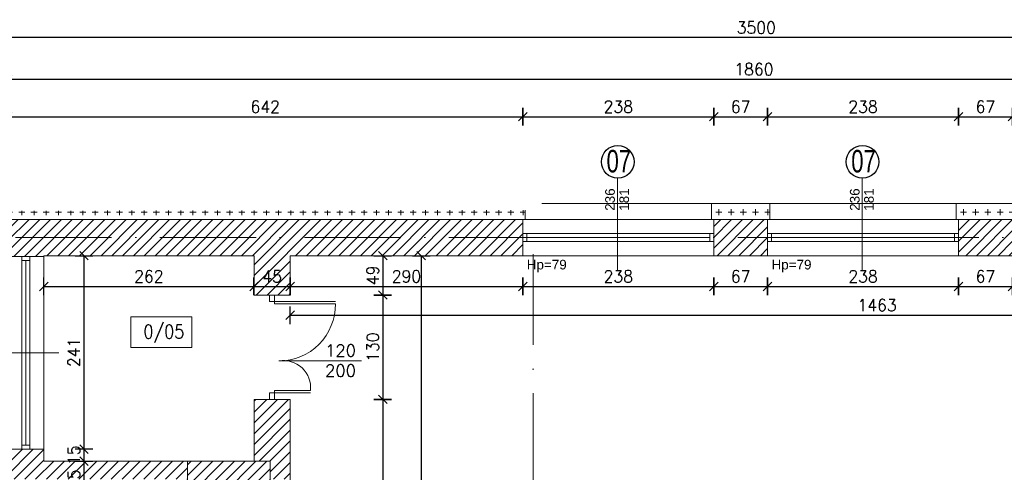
# Model space of a CAD drawing. Header units: millimetres. Extents: x -37273 to 136949, y -1495242345 to -598.
# Tile 41 of 53: x 55978 to 57205, y -16204 to -15640. Entities that reach past the tile are written whole.
import ezdxf

# ---------------------------------------------------------------- set-up
doc = ezdxf.new("R2010")
doc.units = ezdxf.units.MM
doc.linetypes.add('217-500', pattern=[2, 0, -0.5, 1.5])
doc.linetypes.add('ACAD_ISO10W100', pattern=[18, 12, -3, 0, -3])
for name, color, linetype, lineweight in [('A-DRZ', 3, 'Continuous', 13), ('A-OKN', 3, 'Continuous', 13), ('F-BIL-OP', 103, 'Continuous', 9), ('urządzenia', 252, 'Continuous', 0), ('wymiarowannie', 253, 'Continuous', 5), ('ściany', 190, 'Continuous', 25)]:
    doc.layers.add(name, color=color, linetype=linetype, lineweight=lineweight)
for name, color, linetype in [('OPISY', 4, 'Continuous'), ('wym', 1, 'Continuous'), ('ściana', 7, 'Continuous')]:
    doc.layers.add(name, color=color, linetype=linetype)
doc.styles.add('op2', font='arial.ttf')
doc.styles.add('SIMPLEX', font='simplex', dxfattribs={"width": 0.85})
doc.styles.get("Standard").update_dxf_attribs({"font": 'arial.ttf'})
doc.styles.add('Style-CHAR_FAST_FONT', font='CHAR_FAST_FONT.shx')
doc.styles.add('WYM_50', font='simplex.shx', dxfattribs={"width": 0.95})
doc.dimstyles.new('50', dxfattribs={"dimtxt": 15, "dimasz": 0.15, "dimexe": 13, "dimexo": 30, "dimgap": 5, "dimtad": 1, "dimdec": 0, "dimrnd": 0.5, "dimzin": 1, "dimdsep": 46, "dimtxsty": 'WYM_50', "dimblk": 'A', "dimcen": 3, "dimdle": 5, "dimse1": 1, "dimse2": 1, "dimclrd": 256, "dimclre": 256, "dimclrt": 2, "dimaunit": 1, "dimadec": 0, "dimazin": 0, "dimtfac": 0.32, "dimtdec": 0, "dimtix": 1, "dimtmove": 1, "dimatfit": 3, "dimldrblk": 'A', "dimfxl": 1, "dimtvp": 0.08, "dimtolj": 1, "dimtzin": 1, "dimarcsym": 0})
pattern_1 = [(90, (-12462.238, -3.81), (-15.24, 9e-16), [7.62, -7.62]), (180, (-12458.429, 0), (-2e-15, -15.24), [7.62, -7.62])]

# ---------------------------------------------------------------- blocks, each defined once
blk = doc.blocks.new('A')
at = {"color": 7, "linetype": 'Continuous'}
blk.add_line((-35.3, -35.3), (35.3, 35.3), dxfattribs=at)
at = {"color": 1, "linetype": 'Continuous'}
blk.add_line((0, 73.6), (0, -73.6), dxfattribs=at)
blk = doc.blocks.new('*D2076')
at = {"layer": 'Defpoints', "color": 0, "lineweight": 13, "ltscale": 3}
for p in [(56030.9, -15889.4), (54635, -16190.4), (55963, -16190.4)]:
    blk.add_point(p, dxfattribs=at)
at = {"layer": 'wym', "lineweight": -2}
blk.add_line((54635, -15889.5), (54635, -16190.2), dxfattribs=at)
at = {"layer": 'wym', "lineweight": -2, "ltscale": 3, "xscale": 0.15, "yscale": 0.15, "zscale": 0.15}
for p, rotation in [((54635, -15889.4), 90), ((54635, -16190.4), 270)]:
    blk.add_blockref('A', p, dxfattribs=dict(at, rotation=rotation))
at = {"layer": 'wym', "color": 2, "ltscale": 3, "insert": (54622.5, -16039.9), "char_height": 15, "attachment_point": 5, "rotation": 90, "style": 'WYM_50'}
blk.add_mtext('\\A1;301', dxfattribs=at)
blk = doc.blocks.new('*D2080')
at = {"layer": 'Defpoints', "color": 0, "lineweight": 13, "ltscale": 3}
for p in [(56008, -15966.9), (56270, -15966.9), (56270, -15972.7)]:
    blk.add_point(p, dxfattribs=at)
at = {"layer": 'wym', "lineweight": -2}
blk.add_line((56008.2, -15972.7), (56269.9, -15972.7), dxfattribs=at)
at = {"layer": 'wym', "lineweight": -2, "ltscale": 3, "xscale": 0.15, "yscale": 0.15, "zscale": 0.15, "rotation": 180}
blk.add_blockref('A', (56008, -15972.7), dxfattribs=at)
at = {"layer": 'wym', "lineweight": -2, "ltscale": 3, "xscale": 0.15, "yscale": 0.15, "zscale": 0.15}
blk.add_blockref('A', (56270, -15972.7), dxfattribs=at)
at = {"layer": 'wym', "color": 2, "ltscale": 3, "insert": (56139, -15960.2), "char_height": 15, "attachment_point": 5, "style": 'WYM_50'}
blk.add_mtext('\\A1;262', dxfattribs=at)
blk = doc.blocks.new('*D2081')
at = {"layer": 'Defpoints', "color": 0, "lineweight": 13, "ltscale": 3}
for p in [(56270, -15949.5), (56315, -15949.5), (56315, -15972.7)]:
    blk.add_point(p, dxfattribs=at)
at = {"layer": 'wym', "lineweight": -2}
blk.add_line((56270.2, -15972.7), (56314.9, -15972.7), dxfattribs=at)
at = {"layer": 'wym', "lineweight": -2, "ltscale": 3, "xscale": 0.15, "yscale": 0.15, "zscale": 0.15, "rotation": 180}
blk.add_blockref('A', (56270, -15972.7), dxfattribs=at)
at = {"layer": 'wym', "lineweight": -2, "ltscale": 3, "xscale": 0.15, "yscale": 0.15, "zscale": 0.15}
blk.add_blockref('A', (56315, -15972.7), dxfattribs=at)
at = {"layer": 'wym', "color": 2, "ltscale": 3, "insert": (56292.5, -15960.2), "char_height": 15, "attachment_point": 5, "style": 'WYM_50'}
blk.add_mtext('\\A1;45', dxfattribs=at)
blk = doc.blocks.new('*D2082')
at = {"layer": 'Defpoints', "color": 0, "lineweight": 13, "ltscale": 3}
for p in [(56605, -15934.4), (56315, -15952.8), (56605, -15972.7)]:
    blk.add_point(p, dxfattribs=at)
at = {"layer": 'wym', "lineweight": -2}
blk.add_line((56315.2, -15972.7), (56604.9, -15972.7), dxfattribs=at)
at = {"layer": 'wym', "lineweight": -2, "ltscale": 3, "xscale": 0.15, "yscale": 0.15, "zscale": 0.15, "rotation": 180}
blk.add_blockref('A', (56315, -15972.7), dxfattribs=at)
at = {"layer": 'wym', "lineweight": -2, "ltscale": 3, "xscale": 0.15, "yscale": 0.15, "zscale": 0.15}
blk.add_blockref('A', (56605, -15972.7), dxfattribs=at)
at = {"layer": 'wym', "color": 2, "ltscale": 3, "insert": (56460, -15960.2), "char_height": 15, "attachment_point": 5, "style": 'WYM_50'}
blk.add_mtext('\\A1;290', dxfattribs=at)
blk = doc.blocks.new('*D2083')
at = {"layer": 'Defpoints', "color": 0, "lineweight": 13, "ltscale": 3}
for p in [(56605, -15923.8), (56843, -15923.8), (56843, -15972.7)]:
    blk.add_point(p, dxfattribs=at)
at = {"layer": 'wym', "lineweight": -2}
blk.add_line((56605.2, -15972.7), (56842.9, -15972.7), dxfattribs=at)
at = {"layer": 'wym', "lineweight": -2, "ltscale": 3, "xscale": 0.15, "yscale": 0.15, "zscale": 0.15, "rotation": 180}
blk.add_blockref('A', (56605, -15972.7), dxfattribs=at)
at = {"layer": 'wym', "lineweight": -2, "ltscale": 3, "xscale": 0.15, "yscale": 0.15, "zscale": 0.15}
blk.add_blockref('A', (56843, -15972.7), dxfattribs=at)
at = {"layer": 'wym', "color": 2, "ltscale": 3, "insert": (56724, -15960.2), "char_height": 15, "attachment_point": 5, "style": 'WYM_50'}
blk.add_mtext('\\A1;238', dxfattribs=at)
blk = doc.blocks.new('*D2084')
at = {"layer": 'Defpoints', "color": 0, "lineweight": 13, "ltscale": 3}
for p in [(56843, -15923.8), (56910, -15923.8), (56910, -15972.7)]:
    blk.add_point(p, dxfattribs=at)
at = {"layer": 'wym', "lineweight": -2}
blk.add_line((56843.2, -15972.7), (56909.9, -15972.7), dxfattribs=at)
at = {"layer": 'wym', "lineweight": -2, "ltscale": 3, "xscale": 0.15, "yscale": 0.15, "zscale": 0.15, "rotation": 180}
blk.add_blockref('A', (56843, -15972.7), dxfattribs=at)
at = {"layer": 'wym', "lineweight": -2, "ltscale": 3, "xscale": 0.15, "yscale": 0.15, "zscale": 0.15}
blk.add_blockref('A', (56910, -15972.7), dxfattribs=at)
at = {"layer": 'wym', "color": 2, "ltscale": 3, "insert": (56876.5, -15960.2), "char_height": 15, "attachment_point": 5, "style": 'WYM_50'}
blk.add_mtext('\\A1;67', dxfattribs=at)
blk = doc.blocks.new('*D2085')
at = {"layer": 'Defpoints', "color": 0, "lineweight": 13, "ltscale": 3}
for p in [(56910, -15923.8), (57148, -15923.8), (57148, -15972.7)]:
    blk.add_point(p, dxfattribs=at)
at = {"layer": 'wym', "lineweight": -2}
blk.add_line((56910.2, -15972.7), (57147.9, -15972.7), dxfattribs=at)
at = {"layer": 'wym', "lineweight": -2, "ltscale": 3, "xscale": 0.15, "yscale": 0.15, "zscale": 0.15, "rotation": 180}
blk.add_blockref('A', (56910, -15972.7), dxfattribs=at)
at = {"layer": 'wym', "lineweight": -2, "ltscale": 3, "xscale": 0.15, "yscale": 0.15, "zscale": 0.15}
blk.add_blockref('A', (57148, -15972.7), dxfattribs=at)
at = {"layer": 'wym', "color": 2, "ltscale": 3, "insert": (57029, -15960.2), "char_height": 15, "attachment_point": 5, "style": 'WYM_50'}
blk.add_mtext('\\A1;238', dxfattribs=at)
blk = doc.blocks.new('*D2086')
at = {"layer": 'Defpoints', "color": 0, "lineweight": 13, "ltscale": 3}
for p in [(57148, -15923.8), (57215, -15923.8), (57215, -15972.7)]:
    blk.add_point(p, dxfattribs=at)
at = {"layer": 'wym', "lineweight": -2}
blk.add_line((57148.2, -15972.7), (57214.9, -15972.7), dxfattribs=at)
at = {"layer": 'wym', "lineweight": -2, "ltscale": 3, "xscale": 0.15, "yscale": 0.15, "zscale": 0.15, "rotation": 180}
blk.add_blockref('A', (57148, -15972.7), dxfattribs=at)
at = {"layer": 'wym', "lineweight": -2, "ltscale": 3, "xscale": 0.15, "yscale": 0.15, "zscale": 0.15}
blk.add_blockref('A', (57215, -15972.7), dxfattribs=at)
at = {"layer": 'wym', "color": 2, "ltscale": 3, "insert": (57181.5, -15960.2), "char_height": 15, "attachment_point": 5, "style": 'WYM_50'}
blk.add_mtext('\\A1;67', dxfattribs=at)
blk = doc.blocks.new('*D2089')
at = {"layer": 'Defpoints', "color": 0, "lineweight": 13, "ltscale": 3}
for p in [(56315, -15981.4), (57778, -15983.7), (57778, -16008.6)]:
    blk.add_point(p, dxfattribs=at)
at = {"layer": 'wym', "lineweight": -2}
blk.add_line((56315.2, -16008.6), (57777.9, -16008.6), dxfattribs=at)
at = {"layer": 'wym', "lineweight": -2, "ltscale": 3, "xscale": 0.15, "yscale": 0.15, "zscale": 0.15, "rotation": 180}
blk.add_blockref('A', (56315, -16008.6), dxfattribs=at)
at = {"layer": 'wym', "lineweight": -2, "ltscale": 3, "xscale": 0.15, "yscale": 0.15, "zscale": 0.15}
blk.add_blockref('A', (57778, -16008.6), dxfattribs=at)
at = {"layer": 'wym', "color": 2, "ltscale": 3, "insert": (57046.5, -15996.1), "char_height": 15, "attachment_point": 5, "style": 'WYM_50'}
blk.add_mtext('\\A1;1463', dxfattribs=at)
blk = doc.blocks.new('*D2090')
at = {"layer": 'Defpoints', "color": 0, "lineweight": 13, "ltscale": 3}
for p in [(56402.5, -15934.4), (56310.2, -15983.4), (56430.5, -15983.4)]:
    blk.add_point(p, dxfattribs=at)
at = {"layer": 'wym', "lineweight": -2}
blk.add_line((56430.5, -15934.5), (56430.5, -15983.2), dxfattribs=at)
at = {"layer": 'wym', "lineweight": -2, "ltscale": 3, "xscale": 0.15, "yscale": 0.15, "zscale": 0.15}
for p, rotation in [((56430.5, -15934.4), 90), ((56430.5, -15983.4), 270)]:
    blk.add_blockref('A', p, dxfattribs=dict(at, rotation=rotation))
at = {"layer": 'wym', "color": 2, "ltscale": 3, "insert": (56418, -15958.9), "char_height": 15, "attachment_point": 5, "rotation": 90, "style": 'WYM_50'}
blk.add_mtext('\\A1;49', dxfattribs=at)
blk = doc.blocks.new('*D2091')
at = {"layer": 'Defpoints', "color": 0, "lineweight": 13, "ltscale": 3}
for p in [(56282.3, -15983.4), (56282.3, -16113.4), (56430.5, -16113.4)]:
    blk.add_point(p, dxfattribs=at)
at = {"layer": 'wym', "lineweight": -2}
blk.add_line((56430.5, -15983.5), (56430.5, -16113.2), dxfattribs=at)
at = {"layer": 'wym', "lineweight": -2, "ltscale": 3, "xscale": 0.15, "yscale": 0.15, "zscale": 0.15}
for p, rotation in [((56430.5, -15983.4), 90), ((56430.5, -16113.4), 270)]:
    blk.add_blockref('A', p, dxfattribs=dict(at, rotation=rotation))
at = {"layer": 'wym', "color": 2, "ltscale": 3, "insert": (56418, -16048.4), "char_height": 15, "attachment_point": 5, "rotation": 90, "style": 'WYM_50'}
blk.add_mtext('\\A1;130', dxfattribs=at)
blk = doc.blocks.new('*D2092')
at = {"layer": 'Defpoints', "color": 0, "lineweight": 13, "ltscale": 3}
for p in [(56305, -16113.4), (56305, -16679.4), (56430.5, -16679.4)]:
    blk.add_point(p, dxfattribs=at)
at = {"layer": 'wym', "lineweight": -2}
blk.add_line((56430.5, -16113.5), (56430.5, -16679.2), dxfattribs=at)
at = {"layer": 'wym', "lineweight": -2, "ltscale": 3, "xscale": 0.15, "yscale": 0.15, "zscale": 0.15}
for p, rotation in [((56430.5, -16113.4), 90), ((56430.5, -16679.4), 270)]:
    blk.add_blockref('A', p, dxfattribs=dict(at, rotation=rotation))
at = {"layer": 'wym', "color": 2, "ltscale": 3, "insert": (56418, -16396.4), "char_height": 15, "attachment_point": 5, "rotation": 90, "style": 'WYM_50'}
blk.add_mtext('\\A1;566', dxfattribs=at)
blk = doc.blocks.new('*D2095')
at = {"layer": 'Defpoints', "color": 0, "lineweight": 13, "ltscale": 3}
for p in [(56496.2, -15934.4), (56478.4, -16834.4), (56496.2, -16834.4)]:
    blk.add_point(p, dxfattribs=at)
at = {"layer": 'wym', "lineweight": -2}
blk.add_line((56478.4, -15934.5), (56478.4, -16834.2), dxfattribs=at)
at = {"layer": 'wym', "lineweight": -2, "ltscale": 3, "xscale": 0.15, "yscale": 0.15, "zscale": 0.15}
for p, rotation in [((56478.4, -15934.4), 90), ((56478.4, -16834.4), 270)]:
    blk.add_blockref('A', p, dxfattribs=dict(at, rotation=rotation))
at = {"layer": 'wym', "color": 2, "ltscale": 3, "insert": (56465.9, -16384.4), "char_height": 15, "attachment_point": 5, "rotation": 90, "style": 'WYM_50'}
blk.add_mtext('\\A1;900', dxfattribs=at)
blk = doc.blocks.new('*D2159')
at = {"layer": 'Defpoints', "color": 0, "lineweight": 13, "ltscale": 3}
for p in [(56051.2, -15934.4), (56008, -16175.4), (56058.1, -16175.4)]:
    blk.add_point(p, dxfattribs=at)
at = {"layer": 'wym', "lineweight": -2}
blk.add_line((56058.1, -15934.5), (56058.1, -16175.2), dxfattribs=at)
at = {"layer": 'wym', "lineweight": -2, "ltscale": 3, "xscale": 0.15, "yscale": 0.15, "zscale": 0.15}
for p, rotation in [((56058.1, -15934.4), 90), ((56058.1, -16175.4), 270)]:
    blk.add_blockref('A', p, dxfattribs=dict(at, rotation=rotation))
at = {"layer": 'wym', "color": 2, "ltscale": 3, "insert": (56045.6, -16054.9), "char_height": 15, "attachment_point": 5, "rotation": 90, "style": 'WYM_50'}
blk.add_mtext('\\A1;241', dxfattribs=at)
blk = doc.blocks.new('*D2160')
at = {"layer": 'Defpoints', "color": 0, "lineweight": 13, "ltscale": 3}
for p in [(56028.9, -16175.4), (56028.9, -16190.4), (56058.1, -16190.4)]:
    blk.add_point(p, dxfattribs=at)
at = {"layer": 'wym', "lineweight": -2}
for p, q in [((56058.1, -16175.2), (56058.1, -16175.1)), ((56058.1, -16175.4), (56058.1, -16190.4)), ((56058.1, -16190.5), (56058.1, -16190.7))]:
    blk.add_line(p, q, dxfattribs=at)
at = {"layer": 'wym', "lineweight": -2, "ltscale": 3, "xscale": 0.15, "yscale": 0.15, "zscale": 0.15}
for p, rotation in [((56058.1, -16175.4), 270), ((56058.1, -16190.4), 90)]:
    blk.add_blockref('A', p, dxfattribs=dict(at, rotation=rotation))
at = {"layer": 'wym', "color": 2, "ltscale": 3, "insert": (56045.6, -16182.9), "char_height": 15, "attachment_point": 5, "rotation": 90, "style": 'WYM_50'}
blk.add_mtext('\\A1;15', dxfattribs=at)
blk = doc.blocks.new('*D2161')
at = {"layer": 'Defpoints', "color": 0, "lineweight": 13, "ltscale": 3}
for p in [(56078.2, -16190.4), (56058.1, -16235.4), (56078.2, -16235.4)]:
    blk.add_point(p, dxfattribs=at)
at = {"layer": 'wym', "lineweight": -2}
blk.add_line((56058.1, -16190.5), (56058.1, -16235.2), dxfattribs=at)
at = {"layer": 'wym', "lineweight": -2, "ltscale": 3, "xscale": 0.15, "yscale": 0.15, "zscale": 0.15}
for p, rotation in [((56058.1, -16190.4), 90), ((56058.1, -16235.4), 270)]:
    blk.add_blockref('A', p, dxfattribs=dict(at, rotation=rotation))
at = {"layer": 'wym', "color": 2, "ltscale": 3, "insert": (56045.6, -16212.9), "char_height": 15, "attachment_point": 5, "rotation": 90, "style": 'WYM_50'}
blk.add_mtext('\\A1;45', dxfattribs=at)
blk = doc.blocks.new('*D2181')
at = {"layer": 'Defpoints', "color": 0, "lineweight": 13, "ltscale": 3}
for p in [(56605, -15761.3), (55963, -15889.4), (56605, -15897.4)]:
    blk.add_point(p, dxfattribs=at)
at = {"layer": 'wym', "lineweight": -2}
blk.add_line((55963.2, -15761.3), (56604.9, -15761.3), dxfattribs=at)
at = {"layer": 'wym', "lineweight": -2, "ltscale": 3, "xscale": 0.15, "yscale": 0.15, "zscale": 0.15, "rotation": 180}
blk.add_blockref('A', (55963, -15761.3), dxfattribs=at)
at = {"layer": 'wym', "lineweight": -2, "ltscale": 3, "xscale": 0.15, "yscale": 0.15, "zscale": 0.15}
blk.add_blockref('A', (56605, -15761.3), dxfattribs=at)
at = {"layer": 'wym', "color": 2, "ltscale": 3, "insert": (56284, -15748.8), "char_height": 15, "attachment_point": 5, "style": 'WYM_50'}
blk.add_mtext('\\A1;642', dxfattribs=at)
blk = doc.blocks.new('*D2182')
at = {"layer": 'Defpoints', "color": 0, "lineweight": 13, "ltscale": 3}
for p in [(56843, -15761.3), (56605, -15901.9), (56843, -15901.9)]:
    blk.add_point(p, dxfattribs=at)
at = {"layer": 'wym', "lineweight": -2}
blk.add_line((56605.2, -15761.3), (56842.9, -15761.3), dxfattribs=at)
at = {"layer": 'wym', "lineweight": -2, "ltscale": 3, "xscale": 0.15, "yscale": 0.15, "zscale": 0.15, "rotation": 180}
blk.add_blockref('A', (56605, -15761.3), dxfattribs=at)
at = {"layer": 'wym', "lineweight": -2, "ltscale": 3, "xscale": 0.15, "yscale": 0.15, "zscale": 0.15}
blk.add_blockref('A', (56843, -15761.3), dxfattribs=at)
at = {"layer": 'wym', "color": 2, "ltscale": 3, "insert": (56724, -15748.8), "char_height": 15, "attachment_point": 5, "style": 'WYM_50'}
blk.add_mtext('\\A1;238', dxfattribs=at)
blk = doc.blocks.new('*D2183')
at = {"layer": 'Defpoints', "color": 0, "lineweight": 13, "ltscale": 3}
for p in [(56910, -15761.3), (56843, -15901.9), (56910, -15901.9)]:
    blk.add_point(p, dxfattribs=at)
at = {"layer": 'wym', "lineweight": -2}
blk.add_line((56843.2, -15761.3), (56909.9, -15761.3), dxfattribs=at)
at = {"layer": 'wym', "lineweight": -2, "ltscale": 3, "xscale": 0.15, "yscale": 0.15, "zscale": 0.15, "rotation": 180}
blk.add_blockref('A', (56843, -15761.3), dxfattribs=at)
at = {"layer": 'wym', "lineweight": -2, "ltscale": 3, "xscale": 0.15, "yscale": 0.15, "zscale": 0.15}
blk.add_blockref('A', (56910, -15761.3), dxfattribs=at)
at = {"layer": 'wym', "color": 2, "ltscale": 3, "insert": (56876.5, -15748.8), "char_height": 15, "attachment_point": 5, "style": 'WYM_50'}
blk.add_mtext('\\A1;67', dxfattribs=at)
blk = doc.blocks.new('*D2184')
at = {"layer": 'Defpoints', "color": 0, "lineweight": 13, "ltscale": 3}
for p in [(57148, -15761.3), (56910, -15896.5), (57148, -15896.5)]:
    blk.add_point(p, dxfattribs=at)
at = {"layer": 'wym', "lineweight": -2}
blk.add_line((56910.2, -15761.3), (57147.9, -15761.3), dxfattribs=at)
at = {"layer": 'wym', "lineweight": -2, "ltscale": 3, "xscale": 0.15, "yscale": 0.15, "zscale": 0.15, "rotation": 180}
blk.add_blockref('A', (56910, -15761.3), dxfattribs=at)
at = {"layer": 'wym', "lineweight": -2, "ltscale": 3, "xscale": 0.15, "yscale": 0.15, "zscale": 0.15}
blk.add_blockref('A', (57148, -15761.3), dxfattribs=at)
at = {"layer": 'wym', "color": 2, "ltscale": 3, "insert": (57029, -15748.8), "char_height": 15, "attachment_point": 5, "style": 'WYM_50'}
blk.add_mtext('\\A1;238', dxfattribs=at)
blk = doc.blocks.new('*D2185')
at = {"layer": 'Defpoints', "color": 0, "lineweight": 13, "ltscale": 3}
for p in [(57215, -15761.3), (57148, -15901.2), (57215, -15901.2)]:
    blk.add_point(p, dxfattribs=at)
at = {"layer": 'wym', "lineweight": -2}
blk.add_line((57148.2, -15761.3), (57214.9, -15761.3), dxfattribs=at)
at = {"layer": 'wym', "lineweight": -2, "ltscale": 3, "xscale": 0.15, "yscale": 0.15, "zscale": 0.15, "rotation": 180}
blk.add_blockref('A', (57148, -15761.3), dxfattribs=at)
at = {"layer": 'wym', "lineweight": -2, "ltscale": 3, "xscale": 0.15, "yscale": 0.15, "zscale": 0.15}
blk.add_blockref('A', (57215, -15761.3), dxfattribs=at)
at = {"layer": 'wym', "color": 2, "ltscale": 3, "insert": (57181.5, -15748.8), "char_height": 15, "attachment_point": 5, "style": 'WYM_50'}
blk.add_mtext('\\A1;67', dxfattribs=at)
blk = doc.blocks.new('*D2192')
at = {"layer": 'Defpoints', "color": 0, "lineweight": 13, "ltscale": 3}
for p in [(57823, -15714.6), (55963, -15889.4), (57823, -15889.4)]:
    blk.add_point(p, dxfattribs=at)
at = {"layer": 'wym', "lineweight": -2}
blk.add_line((55963.2, -15714.6), (57822.9, -15714.6), dxfattribs=at)
at = {"layer": 'wym', "lineweight": -2, "ltscale": 3, "xscale": 0.15, "yscale": 0.15, "zscale": 0.15, "rotation": 180}
blk.add_blockref('A', (55963, -15714.6), dxfattribs=at)
at = {"layer": 'wym', "lineweight": -2, "ltscale": 3, "xscale": 0.15, "yscale": 0.15, "zscale": 0.15}
blk.add_blockref('A', (57823, -15714.6), dxfattribs=at)
at = {"layer": 'wym', "color": 2, "ltscale": 3, "insert": (56893, -15702.1), "char_height": 15, "attachment_point": 5, "style": 'WYM_50'}
blk.add_mtext('\\A1;1860', dxfattribs=at)
blk = doc.blocks.new('*D2194')
at = {"layer": 'Defpoints', "color": 0, "lineweight": 13, "ltscale": 3}
for p in [(55146, -15662.7), (55146, -15841.3), (58646, -15841.3)]:
    blk.add_point(p, dxfattribs=at)
at = {"layer": 'wym', "lineweight": -2}
blk.add_line((58645.9, -15662.7), (55146.2, -15662.7), dxfattribs=at)
at = {"layer": 'wym', "lineweight": -2, "ltscale": 3, "xscale": 0.15, "yscale": 0.15, "zscale": 0.15, "rotation": 180}
blk.add_blockref('A', (55146, -15662.7), dxfattribs=at)
at = {"layer": 'wym', "lineweight": -2, "ltscale": 3, "xscale": 0.15, "yscale": 0.15, "zscale": 0.15}
blk.add_blockref('A', (58646, -15662.7), dxfattribs=at)
at = {"layer": 'wym', "color": 2, "ltscale": 3, "insert": (56896, -15650.2), "char_height": 15, "attachment_point": 5, "style": 'WYM_50'}
blk.add_mtext('\\A1;3500', dxfattribs=at)

msp = doc.modelspace()

# ---------------------------------------------------------------- hatches: boundary and pattern name
at = {"layer": 'wymiarowannie', "lineweight": 13, "ltscale": 3}
h = msp.add_hatch(dxfattribs=at)
h.set_pattern_fill('CROSS', color=1, scale=0.6, angle=45)
h.set_pattern_definition(pattern_1)
h.paths.add_polyline_path([(55943.02, -15911.88), (55943.02, -15869.38), (56608.02, -15869.38), (56608.02, -15889.38), (56605.02, -15889.38), (55963.02, -15889.38), (55963.02, -15911.88)])
h = msp.add_hatch(dxfattribs=at)
h.set_pattern_fill('CROSS', color=1, scale=0.6, angle=45)
h.set_pattern_definition(pattern_1)
h.paths.add_polyline_path([(56843.02, -15889.38), (56910.02, -15889.38), (56913.02, -15889.38), (56913.02, -15869.38), (56840.02, -15869.38), (56840.02, -15889.38)])
h = msp.add_hatch(dxfattribs=at)
h.set_pattern_fill('CROSS', color=1, scale=0.6, angle=45)
h.set_pattern_definition(pattern_1)
h.paths.add_polyline_path([(57801.02, -15889.38), (57823.02, -15889.38), (57823.02, -16126.38), (58023.02, -16126.38), (58025.99, -16126.38), (58025.99, -16106.38), (57843.02, -16106.38), (57843.02, -15869.38), (57801.02, -15869.38)])
h.paths.add_polyline_path([(57453.02, -15889.38), (57801.02, -15889.38), (57801.02, -15869.38), (57450.02, -15869.38), (57450.02, -15889.38)])
h.paths.add_polyline_path([(57148.02, -15889.38), (57215.02, -15889.38), (57218.02, -15889.38), (57218.02, -15869.38), (57145.02, -15869.38), (57145.02, -15889.38)])
h = msp.add_hatch(dxfattribs=at)
h.set_pattern_fill('ANSI31', color=5, scale=3)
h.set_pattern_definition([(45, (55963.015, -15983.378), (-6.73519, 6.73519), [])])
h.paths.add_polyline_path([(55963.02, -15911.88), (56605.02, -15911.88), (56605.02, -15934.38), (56315.02, -15934.38), (56315.02, -15983.38), (56270.02, -15983.38), (56270.02, -15934.38), (56008.02, -15934.38), (56008.02, -15935.38), (55963.02, -15935.38)])
h.paths.add_polyline_path([(55963.02, -15911.88), (55963.02, -15889.38), (56605.02, -15889.38), (56605.02, -15911.88)])
h.paths.add_polyline_path([(57148.02, -15911.88), (57148.02, -15889.38), (57215.02, -15889.38), (57215.02, -15911.88)])
h.paths.add_polyline_path([(56843.02, -15911.88), (56843.02, -15889.38), (56910.02, -15889.38), (56910.02, -15911.88)])
h.paths.add_polyline_path([(57148.02, -15934.38), (57148.02, -15911.88), (57215.02, -15911.88), (57215.02, -15934.38)])
h.paths.add_polyline_path([(56843.02, -15934.38), (56843.02, -15911.88), (56910.02, -15911.88), (56910.02, -15934.38)])
h.paths.add_polyline_path([(56307.8, -15971.46), (56277.23, -15971.46), (56277.23, -15948.96), (56307.8, -15948.96)], flags=24)
h = msp.add_hatch(dxfattribs=at)
h.set_pattern_fill('ANSI31', color=5, scale=3)
h.set_pattern_definition([(45, (55961.015, -16869.378), (-6.73519, 6.73519), [])])
h.paths.add_polyline_path([(56290.02, -16869.38), (56290.02, -16809.38), (56315.02, -16809.38), (56315.02, -16834.38), (56618.02, -16834.38), (56618.02, -16869.38)])
h.paths.add_polyline_path([(56618.02, -16869.38), (57076.02, -16869.38), (57076.02, -16834.38), (56618.02, -16834.38)])
h.paths.add_polyline_path([(55961.02, -16212.88), (55961.02, -16190.38), (55963.02, -16190.38), (55963.02, -16175.38), (56008.02, -16175.38), (56008.02, -16190.38), (56187.07, -16190.38), (56187.07, -16212.88)])
h.paths.add_polyline_path([(56270.02, -16190.38), (56270.02, -16113.38), (56315.02, -16113.38), (56315.02, -16212.88), (56290.02, -16212.88), (56290.02, -16190.38)])
h.paths.add_polyline_path([(56429.27, -16806.59), (56429.27, -16837.16), (56406.77, -16837.16), (56406.77, -16806.59)], flags=9)
h.paths.add_polyline_path([(56056.87, -16197.59), (56056.87, -16228.16), (56034.37, -16228.16), (56034.37, -16197.59)], flags=9)
h.paths.add_polyline_path([(56056.87, -16168.95), (56056.87, -16196.81), (56034.37, -16196.81), (56034.37, -16168.95)], flags=9)
h = msp.add_hatch(dxfattribs=at)
h.set_pattern_fill('ANSI31', color=5, scale=3)
h.set_pattern_definition([(45, (56187.066, -16235.378), (-6.7352, 6.7352), [])])
h.paths.add_polyline_path([(56290.02, -16235.38), (56187.07, -16235.38), (56187.07, -16190.38), (56290.02, -16190.38)])

# ---------------------------------------------------------------- linework, layer by layer
at = {"layer": 'A-DRZ'}
for points in [[(56289.52, -15983.38), (56295.52, -15983.38), (56295.52, -15991.38), (56289.52, -15991.38)], [(56289.52, -15983.38), (56295.52, -15983.38), (56295.52, -15991.38), (56289.52, -15991.38)], [(56289.52, -16113.38), (56295.52, -16113.38), (56295.52, -16105.38), (56289.52, -16105.38)]]:
    msp.add_lwpolyline(points, close=True, dxfattribs=at)
for points in [[(56295.52, -15991.38), (56371.52, -15991.38)], [(56295.52, -15991.38), (56371.52, -15991.38)], [(56301.03, -16065.59), (56403.8, -16065.59)], [(56295.52, -16102.38), (56340.34, -16102.38)], [(56295.52, -16105.38), (56340.34, -16105.38)]]:
    msp.add_lwpolyline(points, dxfattribs=at)
at = {"layer": 'A-DRZ', "extrusion": (0, 0, -1)}
for points in [[(-56295.52, -15991.38), (-56295.52, -15994.38), (-56371.52, -15994.38)], [(-56295.52, -15991.38), (-56295.52, -15994.38), (-56371.52, -15994.38)], [(-56295.52, -16105.38), (-56295.52, -16102.38), (-56340.34, -16102.38)]]:
    msp.add_lwpolyline(points, dxfattribs=at)
at = {"layer": 'A-DRZ', "color": 1}
for centre, radius, start, end in [((56301.03, -15995.11), 70.49, 270, 0.59156), ((56301.03, -15995.11), 70.49, 270, 0.59156), ((56306.89, -16098.73), 33.65, 353.77602, 100.02193)]:
    msp.add_arc(centre, radius, start, end, dxfattribs=at)
at = {"layer": 'A-OKN'}
for p, q in [((56843.02, -15889.38), (56605.02, -15889.38)), ((57148.02, -15889.38), (56910.02, -15889.38)), ((56843.02, -15906.88), (56605.02, -15906.88)), ((56843.02, -15906.88), (56605.02, -15906.88)), ((56610.02, -15906.88), (56610.02, -15916.88)), ((56610.02, -15906.88), (56610.02, -15916.88)), ((56610.02, -15911.88), (56838.02, -15911.88)), ((56610.02, -15911.88), (56838.02, -15911.88)), ((56838.02, -15906.88), (56838.02, -15916.88)), ((56838.02, -15906.88), (56838.02, -15916.88)), ((57148.02, -15906.88), (56910.02, -15906.88)), ((57148.02, -15906.88), (56910.02, -15906.88)), ((56915.02, -15906.88), (56915.02, -15916.88)), ((56915.02, -15906.88), (56915.02, -15916.88)), ((56915.02, -15911.88), (57143.02, -15911.88)), ((56915.02, -15911.88), (57143.02, -15911.88)), ((57143.02, -15906.88), (57143.02, -15916.88)), ((57143.02, -15906.88), (57143.02, -15916.88)), ((56843.02, -15916.88), (56605.02, -15916.88)), ((56843.02, -15916.88), (56605.02, -15916.88)), ((57148.02, -15916.88), (56910.02, -15916.88)), ((57148.02, -15916.88), (56910.02, -15916.88)), ((55980.52, -15935.38), (55980.52, -16175.38)), ((55980.52, -15935.38), (55980.52, -16175.38)), ((55990.52, -15935.38), (55990.52, -16175.38)), ((55990.52, -15935.38), (55990.52, -16175.38)), ((56008.02, -15935.38), (56008.02, -16175.38)), ((56843.02, -15934.38), (56605.02, -15934.38)), ((57148.02, -15934.38), (56910.02, -15934.38)), ((55980.52, -15940.38), (55990.52, -15940.38)), ((55980.52, -15940.38), (55990.52, -15940.38)), ((55985.52, -16170.38), (55985.52, -15940.38)), ((55985.52, -16170.38), (55985.52, -15940.38)), ((55980.52, -16170.38), (55990.52, -16170.38)), ((55980.52, -16170.38), (55990.52, -16170.38))]:
    msp.add_line(p, q, dxfattribs=at)
for points in [[(56608.02, -15869.38), (56840.02, -15869.38)], [(56913.02, -15869.38), (57145.02, -15869.38)]]:
    msp.add_lwpolyline(points, dxfattribs=at)
at = {"layer": 'F-BIL-OP', "color": 0}
msp.add_lwpolyline([(56116.63, -16010.51), (56192.58, -16010.51), (56192.58, -16048.9), (56116.63, -16048.9)], close=True, dxfattribs=at)
at = {"layer": 'wymiarowannie', "ltscale": 3}
for p, q in [((56723.05, -15837.8), (56723.05, -15953.12)), ((57028.05, -15837.8), (57028.05, -15953.12)), ((55911.44, -16055.38), (56026.76, -16055.38))]:
    msp.add_line(p, q, dxfattribs=at)
at = {"layer": 'wymiarowannie', "color": 251, "linetype": 'ACAD_ISO10W100', "lineweight": 13, "ltscale": 10}
for p, q in [((57353.32, -15911.88), (54535.13, -15911.88)), ((56618.02, -18026.75), (56618.02, -15932.56))]:
    msp.add_line(p, q, dxfattribs=at)
at = {"layer": 'wymiarowannie', "color": 1, "lineweight": 13, "ltscale": 3}
for p, q in [((56008.02, -15934.38), (56008.02, -15935.38)), ((56305.02, -16113.38), (56280.02, -16113.38))]:
    msp.add_line(p, q, dxfattribs=at)
at = {"layer": 'wymiarowannie', "color": 200, "lineweight": 13, "ltscale": 3}
msp.add_lwpolyline([(56290.02, -16235.38), (56187.07, -16235.38), (56187.07, -16190.38), (56290.02, -16190.38)], close=True, dxfattribs=at)
at = {"layer": 'ściana', "lineweight": 13, "ltscale": 3}
for p, q in [((55963.02, -15889.38), (56605.02, -15889.38)), ((56605.02, -15934.38), (56605.02, -15889.38)), ((56843.02, -15889.38), (56910.02, -15889.38)), ((56843.02, -15934.38), (56843.02, -15889.38)), ((56910.02, -15934.38), (56910.02, -15889.38)), ((57148.02, -15889.38), (57215.02, -15889.38)), ((57148.02, -15934.38), (57148.02, -15889.38)), ((56008.02, -15935.38), (55963.02, -15935.38)), ((56008.02, -15934.38), (56270.02, -15934.38)), ((56270.02, -15934.38), (56270.02, -15983.38)), ((56315.02, -15934.38), (56605.02, -15934.38)), ((56315.02, -15934.38), (56315.02, -15983.38)), ((56843.02, -15934.38), (56910.02, -15934.38)), ((57148.02, -15934.38), (57215.02, -15934.38)), ((56315.02, -15983.38), (56270.02, -15983.38)), ((56270.02, -16113.38), (56270.02, -16190.38)), ((56270.02, -16113.38), (56315.02, -16113.38)), ((56315.02, -16113.38), (56315.02, -16679.38)), ((56008.02, -16175.38), (55963.02, -16175.38)), ((56008.02, -16175.38), (56008.02, -16190.38)), ((56008.02, -16190.38), (56270.02, -16190.38))]:
    msp.add_line(p, q, dxfattribs=at)
at = {"layer": 'ściana', "color": 1, "lineweight": 13, "ltscale": 3}
for points in [[(55943.02, -15938.38), (55943.02, -15869.38), (56608.02, -15869.38)], [(56608.02, -15889.38), (56608.02, -15869.38)], [(56840.02, -15869.38), (56913.02, -15869.38)], [(56840.02, -15889.38), (56840.02, -15869.38)], [(56913.02, -15889.38), (56913.02, -15869.38)], [(57145.02, -15869.38), (57218.02, -15869.38)], [(57145.02, -15889.38), (57145.02, -15869.38)]]:
    msp.add_lwpolyline(points, dxfattribs=at)
at = {"layer": 'ściany', "color": 5, "ltscale": 100}
for centre in [(56723.35, -15817.49), (57028.35, -15817.49)]:
    msp.add_circle(centre, 20.32, dxfattribs=at)

# ---------------------------------------------------------------- texts
at = {"layer": 'A-DRZ', "insert": (56377.84, -16065.08), "char_height": 15, "attachment_point": 5}
msp.add_mtext('{\\Fsimplex|c238;120\\P\\Fsimplex|c0;2\\Fsimplex|c238;00}', dxfattribs=at)
at = {"layer": 'F-BIL-OP', "color": 0, "style": 'SIMPLEX', "width": 0.85}
msp.add_text('0/05', height=17, dxfattribs=at).set_placement((56132.22, -16037.37))
at = {"layer": 'OPISY', "color": 4, "ltscale": 3, "style": 'op2', "width": 0.7}
for p in [(56709.37, -15830.67), (57014.37, -15830.67)]:
    msp.add_text('07', height=28, dxfattribs=at).set_placement(p)
at = {"layer": 'urządzenia', "char_height": 12, "attachment_point": 5}
for insert in [(56634.84, -15947.34), (56939.84, -15947.34)]:
    msp.add_mtext('Hp=79', dxfattribs=dict(at, insert=insert))
at = {"layer": 'wymiarowannie', "color": 1, "lineweight": 13, "ltscale": 3, "char_height": 12, "attachment_point": 5, "rotation": 90}
for insert in [(56713.75, -15864.51), (57018.75, -15864.51)]:
    msp.add_mtext('236', dxfattribs=dict(at, insert=insert))
at = {"layer": 'wymiarowannie', "color": 1, "lineweight": 13, "ltscale": 3, "char_height": 12, "width": 30.7607, "attachment_point": 5, "rotation": 90}
for insert in [(56731.41, -15864.51), (57036.41, -15864.51)]:
    msp.add_mtext('181', dxfattribs=dict(at, insert=insert))

# ---------------------------------------------------------------- dimensions: what is measured, and where the dimension line sits
at = {"layer": 'wym'}
for base, p1, p2, picture, middle in [((55146.02, -15662.74), (58646.02, -15841.32), (55146.02, -15841.32), '*D2194', (56896.02, -15650.24)), ((57823.02, -15714.56), (55963.02, -15889.38), (57823.02, -15889.38), '*D2192', (56893.02, -15702.06)), ((56605.02, -15761.28), (55963.02, -15889.38), (56605.02, -15897.43), '*D2181', (56284.02, -15748.78)), ((56843.02, -15761.28), (56605.02, -15901.87), (56843.02, -15901.87), '*D2182', (56724.02, -15748.78)), ((56910.02, -15761.28), (56843.02, -15901.87), (56910.02, -15901.87), '*D2183', (56876.52, -15748.78)), ((57148.02, -15761.28), (56910.02, -15896.52), (57148.02, -15896.52), '*D2184', (57029.02, -15748.78)), ((57215.02, -15761.28), (57148.02, -15901.15), (57215.02, -15901.15), '*D2185', (57181.52, -15748.78)), ((56843.02, -15972.71), (56605.02, -15923.77), (56843.02, -15923.77), '*D2083', (56724.02, -15960.21)), ((56910.02, -15972.71), (56843.02, -15923.77), (56910.02, -15923.77), '*D2084', (56876.52, -15960.21)), ((57148.02, -15972.71), (56910.02, -15923.77), (57148.02, -15923.77), '*D2085', (57029.02, -15960.21)), ((57215.02, -15972.71), (57148.02, -15923.77), (57215.02, -15923.77), '*D2086', (57181.52, -15960.21)), ((56605.02, -15972.71), (56315.02, -15952.84), (56605.02, -15934.38), '*D2082', (56460.02, -15960.21)), ((56270.02, -15972.71), (56008.02, -15966.92), (56270.02, -15966.92), '*D2080', (56139.02, -15960.21)), ((56315.02, -15972.71), (56270.02, -15949.47), (56315.02, -15949.47), '*D2081', (56292.52, -15960.21)), ((57778.02, -16008.6), (56315.02, -15981.44), (57778.02, -15983.75), '*D2089', (57046.52, -15996.1))]:
    dim = msp.add_linear_dim(base=base, p1=p1, p2=p2, dimstyle='50', override={"dimblk": 'A', "dimfxl": 0, "dimarcsym": 1}, dxfattribs=at)
    dim.commit()
    dim.dimension.update_dxf_attribs({"geometry": picture, "text_midpoint": middle})
for base, p1, p2, picture, middle in [((54635.02, -16190.38), (56030.91, -15889.38), (55963.02, -16190.38), '*D2076', (54622.52, -16039.88)), ((56058.12, -16175.38), (56051.25, -15934.38), (56008.02, -16175.38), '*D2159', (56045.62, -16054.88)), ((56430.52, -15983.38), (56402.5, -15934.38), (56310.19, -15983.38), '*D2090', (56418.02, -15958.88)), ((56478.44, -16834.38), (56496.2, -15934.38), (56496.2, -16834.38), '*D2095', (56465.94, -16384.38)), ((56430.52, -16113.38), (56282.34, -15983.38), (56282.34, -16113.38), '*D2091', (56418.02, -16048.38)), ((56430.52, -16679.38), (56305.02, -16113.38), (56305.02, -16679.38), '*D2092', (56418.02, -16396.38)), ((56058.12, -16190.38), (56028.87, -16175.38), (56028.87, -16190.38), '*D2160', (56045.62, -16182.88)), ((56058.12, -16235.38), (56078.16, -16190.38), (56078.16, -16235.38), '*D2161', (56045.62, -16212.88))]:
    dim = msp.add_linear_dim(base=base, p1=p1, p2=p2, angle=90, dimstyle='50', override={"dimblk": 'A', "dimfxl": 0, "dimarcsym": 1}, dxfattribs=at)
    dim.commit()
    dim.dimension.update_dxf_attribs({"geometry": picture, "text_midpoint": middle})

# ---------------------------------------------------------------- next in the draw order: texts
at = {"layer": 'OPISY', "color": 18, "linetype": '217-500', "ltscale": 5, "true_color": 0x000000, "insert": (54678.81, -15809.39), "char_height": 22.295, "width": 1938.6235, "attachment_point": 1, "rotation": 0.07758, "style": 'Style-CHAR_FAST_FONT', "bg_fill": 2}
msp.add_mtext('{\\fArial|b0|i0|c238|p0;\\C1;PROBLEM NR \\fArial|b1|i0|c238|p0;24\\fArial|b0|i0|c238|p0;\\C18;\\c0; - AUDYTU W ZAKRESIE \\PDOSTEPNOŚCI  ARCHITEKTONICZNEJ}', dxfattribs=at)

doc.saveas('drawing.dxf')
